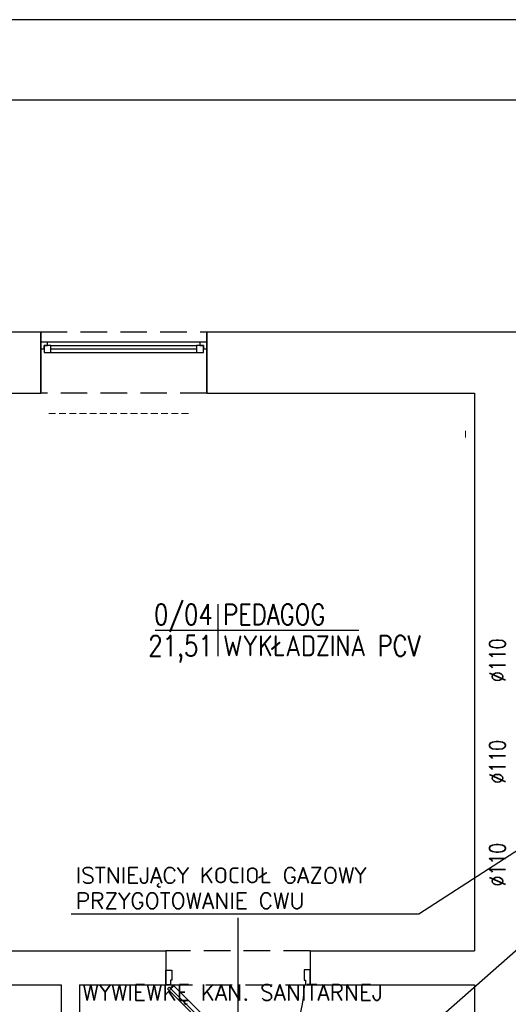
# Model space of a CAD drawing. Header units: millimetres. Extents: x -283 to 124139, y -3891 to 5906.
# Tile 50 of 55: x 368 to 736, y 2658 to 3400. Entities that reach past the tile are written whole.
import ezdxf
from ezdxf.enums import TextEntityAlignment as Align

# ---------------------------------------------------------------- set-up
doc = ezdxf.new("R2010")
doc.units = ezdxf.units.MM
doc.header["$LTSCALE"] = 20
doc.header["$MEASUREMENT"] = 0
doc.linetypes.add('DASHEDX2', pattern=[1.5, 1, -0.5])
doc.layers.get('0').update_dxf_attribs({"color": 252, "linetype": 'CONTINUOUS'})
for name, color, linetype in [('1-OPIS-POM', 252, 'CONTINUOUS'), ('I-DRZWI', 252, 'CONTINUOUS'), ('I-NAD', 252, 'DASHEDX2'), ('I-OKNA', 252, 'CONTINUOUS'), ('I-SCIANA', 252, 'CONTINUOUS'), ('IS kan odp opis', 7, 'CONTINUOUS'), ('IS KAN_S_OPIS', 2, 'CONTINUOUS'), ('TABELKA', 252, 'CONTINUOUS')]:
    doc.layers.add(name, color=color, linetype=linetype)
doc.styles.add('ROMANS', font='romans.shx', dxfattribs={"width": 0.75})
doc.styles.add('TECH', font='simplex.shx')

# ---------------------------------------------------------------- blocks, each defined once
blk = doc.blocks.new('D90')
blk.add_line((32.6, 45), (-28.01, 45))
for points in [[(-9.17, 87.25), (-9.17, 90), (0.01, 90), (0.01, 86.33), (-6.42, 86.33), (-6.42, 87.25)], [(-72.56, 61.83), (-11.68, 0.94), (-10.61, 2.01), (-71.49, 62.91)], [(-9.18, 2.76), (-9.18, 0), (0, 0), (0, 3.67), (-6.43, 3.67), (-6.43, 2.76)]]:
    blk.add_lwpolyline(points, close=True)
blk.add_lwpolyline([(-11.26, 2.66), (-9.48, 4.45), (-68.56, 63.55), (-70.35, 61.76)])
blk.add_arc((-4.56, -14.51), 100.94, 92.61856, 129.34871)
blk = doc.blocks.new('OPIS-POM')
for p, q in [((0, 25), (0, -25)), ((-60, 0), (135, 0))]:
    blk.add_line(p, q)
at = {"style": 'ROMANS', "width": 0.8, "flags": 4}
blk.add_attdef('NR', text='', height=20, dxfattribs=at).set_placement((-5, 5), align=Align.RIGHT)
blk.add_attdef('NAZWA', (5, 5), '', height=20, dxfattribs=at)
blk.add_attdef('POW.', text='', height=20, dxfattribs=at).set_placement((-5, -5), align=Align.TOP_RIGHT)
blk.add_attdef('POSADZKA', text='', height=20, dxfattribs=at).set_placement((5, -5), align=Align.TOP_LEFT)

msp = doc.modelspace()

# ---------------------------------------------------------------- linework, layer by layer
at = {"linetype": 'Continuous', "lineweight": 5}
msp.add_lwpolyline([(-172.18, 1211.19), (2824.04, 1211.19), (2824.04, 3339.26), (-172.18, 3339.26)], close=True, dxfattribs=at)
at = {"lineweight": 0}
for points in [[(390.25, 3103.08), (395.33, 3103.08)], [(397.9, 3103.08), (403.06, 3103.08)], [(405.64, 3103.08), (410.72, 3103.08)], [(413.29, 3103.08), (418.45, 3103.08)], [(421.03, 3103.08), (426.11, 3103.08)], [(428.68, 3103.08), (433.84, 3103.08)], [(436.34, 3103.08), (441.5, 3103.08)], [(444.08, 3103.08), (449.15, 3103.08)], [(451.73, 3103.08), (456.89, 3103.08)], [(459.47, 3103.08), (464.54, 3103.08)], [(467.12, 3103.08), (472.28, 3103.08)], [(474.86, 3103.08), (479.93, 3103.08)], [(482.51, 3103.08), (487.67, 3103.08)], [(490.17, 3103.08), (495.32, 3103.08)], [(704.1, 3085.11), (704.1, 3090.27)]]:
    msp.add_lwpolyline(points, dxfattribs=at)
at = {"layer": 'I-NAD'}
for points in [[(384.11, 3164.69), (509.18, 3164.69)], [(509.18, 3118.62), (384.11, 3118.62)], [(586.97, 2698.65), (478.42, 2698.65)], [(478.42, 2673.03), (586.97, 2673.03)]]:
    msp.add_lwpolyline(points, dxfattribs=at)
at = {"layer": 'I-OKNA'}
for p, q in [((504.03, 3156.96), (389.19, 3156.96)), ((391.76, 3154.38), (501.45, 3154.38)), ((391.76, 3151.8), (501.45, 3151.8)), ((506.6, 3149.23), (506.6, 3154.38)), ((391.76, 3149.23), (501.45, 3149.23)), ((391.76, 3149.23), (501.45, 3149.23))]:
    msp.add_line(p, q, dxfattribs=at)
for points in [[(386.69, 3154.38), (389.19, 3154.38), (389.19, 3156.96), (384.11, 3156.96)], [(384.11, 3151.8), (386.69, 3151.8), (386.69, 3154.38), (386.69, 3149.23)], [(386.69, 3149.23), (391.76, 3149.23), (391.76, 3154.38), (386.69, 3154.38)], [(506.6, 3154.38), (501.45, 3154.38), (501.45, 3149.23), (506.6, 3149.23)], [(509.18, 3156.96), (504.03, 3156.96), (504.03, 3154.38), (506.6, 3154.38)], [(506.6, 3154.38), (506.6, 3151.8), (509.18, 3151.8)]]:
    msp.add_lwpolyline(points, dxfattribs=at)
at = {"layer": 'I-SCIANA', "linetype": 'Continuous', "lineweight": 25}
for p, q in [((384.11, 3118.62), (384.11, 3164.69)), ((384.11, 3164.69), (384.11, 3118.62)), ((509.18, 3164.69), (840.73, 3164.69)), ((509.18, 3164.69), (847.66, 3164.69)), ((509.18, 3118.62), (509.18, 3164.69)), ((509.18, 3164.69), (509.18, 3118.62)), ((509.18, 3118.62), (710.99, 3118.62)), ((710.99, 3118.62), (710.99, 2698.65)), ((198.81, 2698.65), (478.42, 2698.65)), ((478.42, 2698.65), (478.42, 2673.04)), ((586.97, 2698.65), (710.99, 2698.65)), ((586.97, 2698.65), (586.97, 2673.04)), ((198.81, 2673.04), (399.57, 2673.04)), ((399.57, 2673.04), (399.57, 2460.99)), ((413.35, 2673.04), (478.42, 2673.04)), ((413.35, 2673.04), (413.35, 2486.6)), ((586.97, 2673.04), (710.99, 2673.04)), ((710.99, 2673.04), (710.99, 2638.01))]:
    msp.add_line(p, q, dxfattribs=at)
for points in [[(152.66, 2908.59), (152.66, 3164.69), (384.11, 3164.69)], [(198.81, 2908.59), (198.81, 3118.62), (384.11, 3118.62)]]:
    msp.add_lwpolyline(points, dxfattribs=at)
at = {"layer": 'IS KAN_S_OPIS'}
for p, q in [((668.85, 2726.41), (768.86, 2791.09)), ((406.9, 2726.41), (668.85, 2726.41)), ((673.05, 2638.21), (747.93, 2704.14))]:
    msp.add_line(p, q, dxfattribs=at)
at = {"layer": 'TABELKA'}
for points in [[(-283.07, 3399.78), (-283.07, 1172.3), (2866.9, 1172.3), (2866.9, 3399.78)], [(-283.07, 3399.78), (-283.07, 1172.3), (2866.9, 1172.3), (2866.9, 3399.78)], [(-166.37, 1215.3), (2824.04, 1215.3), (2824.04, 3339.26), (-166.37, 3339.26)]]:
    msp.add_lwpolyline(points, close=True, dxfattribs=at)

# ---------------------------------------------------------------- block references
at = {"layer": '1-OPIS-POM', "xscale": 0.7862338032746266, "yscale": 0.7862338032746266, "zscale": 0.7862338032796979}
msp.add_blockref('OPIS-POM', (517.57, 2940.05), dxfattribs=at).add_auto_attribs({'NR': '0/04', 'NAZWA': 'PEDAGOG', 'POW.': '21,51', 'POSADZKA': 'WYKŁADZINA PCV'})
at = {"layer": 'I-DRZWI', "xscale": -1.206200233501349, "yscale": 1.206200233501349, "zscale": 1.206200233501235, "rotation": 270}
msp.add_blockref('D90', (478.41, 2684.1), dxfattribs=at)

# ---------------------------------------------------------------- texts
at = {"layer": 'IS kan odp opis', "style": 'TECH', "width": 0.8}
for p in [(734.16, 2900.91), (734.16, 2824.45), (734.16, 2746.97)]:
    msp.add_text('∅110', height=12, rotation=90, dxfattribs=at).set_placement(p)
at = {"layer": 'IS KAN_S_OPIS', "style": 'TECH'}
for s, p in [('ISTNIEJĄCY KOCIOŁ GAZOWY', (410.46, 2749.41)), ('PRZYGOTOWANIE CWU ', (410.46, 2730.26)), ('WYWIEWKĘ KAN. SANITARNEJ', (415.57, 2661.21))]:
    msp.add_text(s, height=12, dxfattribs=at).set_placement(p)

doc.saveas('drawing.dxf')
